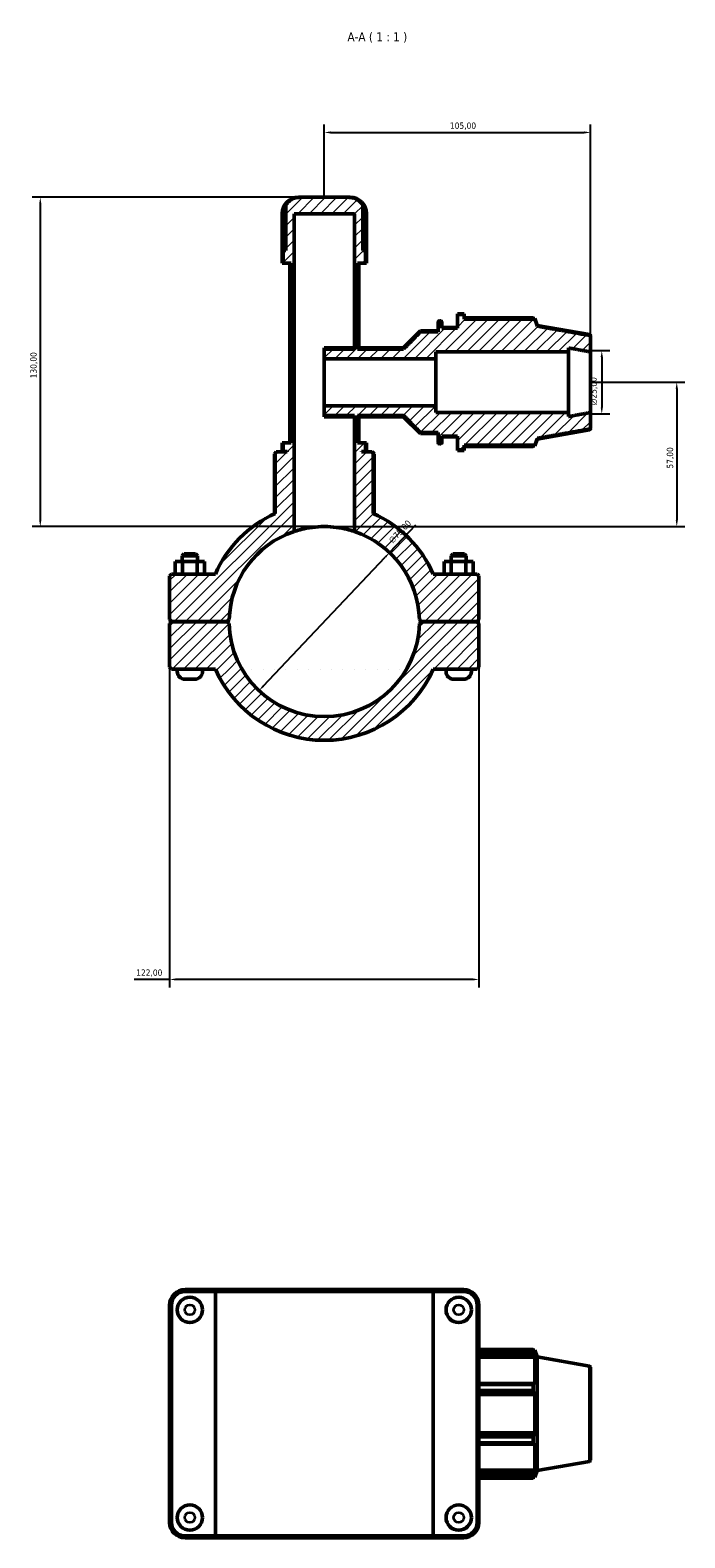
# Model space of a CAD drawing. Header units: millimetres. Extents: x 0 to 904, y -16 to 1297.
# Tile 5 of 5: x 289 to 547, y 702 to 1297. Entities that reach past the tile are written whole.
import ezdxf

# ---------------------------------------------------------------- set-up
doc = ezdxf.new("R2010")
doc.units = ezdxf.units.MM
for name, color, linetype, lineweight in [('Dimension (ISO)', 7, 'Continuous', 25), ('Hatch (ISO)', 7, 'Continuous', 18), ('Symbol (ISO)', 7, 'Continuous', 25), ('Visible (ISO)', 7, 'Continuous', 50), ('Visible Narrow (ISO)', 7, 'Continuous', 35)]:
    doc.layers.add(name, color=color, linetype=linetype, lineweight=lineweight)
doc.styles.add('Label Text (ISO)', font='tahoma.ttf')
doc.styles.add('Note Text (ISO)', font='tahoma.ttf')
doc.dimstyles.new('Default (ISO)', dxfattribs={"dimtxt": 2.5, "dimasz": 2.5, "dimexe": 3.175, "dimexo": 0, "dimgap": 0.762, "dimtad": 1, "dimrnd": 1e-08, "dimzin": 0, "dimtxsty": 'Note Text (ISO)', "dimcen": 0.09, "dimdle": 10, "dimclrd": 256, "dimclre": 256, "dimclrt": 256, "dimazin": 0, "dimtfac": 1.40208, "dimtmove": 0, "dimatfit": 3, "dimfxl": 1, "dimtolj": 1, "dimtzin": 0, "dimlwd": -1, "dimlwe": -1, "dimarcsym": 0})

# ---------------------------------------------------------------- blocks, each defined once
blk = doc.blocks.new('*D7')
at = {"layer": 'Defpoints', "color": 0, "transparency": 16777216}
for p in [(395.07, 1231.23), (292.53, 1101.23), (404.56, 1101.23)]:
    blk.add_point(p, dxfattribs=at)
at = {"layer": 'Dimension (ISO)', "transparency": 16777216}
for p, q in [((395.07, 1231.23), (289.36, 1231.23)), ((292.53, 1228.73), (292.53, 1103.73)), ((404.56, 1101.23), (289.36, 1101.23))]:
    blk.add_line(p, q, dxfattribs=at)
for points in [[(292.11, 1228.73), (292.95, 1228.73), (292.53, 1231.23)], [(292.11, 1103.73), (292.95, 1103.73), (292.53, 1101.23)]]:
    blk.add_solid(points, dxfattribs=at)
at = {"layer": 'Dimension (ISO)', "color": 232, "true_color": 0xca0064, "transparency": 16777216, "insert": (288.6, 1159.78), "char_height": 2.5, "attachment_point": 1, "rotation": 90, "style": 'Note Text (ISO)'}
blk.add_mtext('\\A1;130,00', dxfattribs=at)
blk = doc.blocks.new('*D8')
at = {"layer": 'Defpoints', "color": 0, "transparency": 16777216}
for p in [(509.53, 1170.73), (509.53, 1145.73), (513.96, 1145.73)]:
    blk.add_point(p, dxfattribs=at)
at = {"layer": 'Dimension (ISO)', "transparency": 16777216}
for p, q in [((509.53, 1170.73), (517.13, 1170.73)), ((513.96, 1168.23), (513.96, 1148.23)), ((509.53, 1145.73), (517.13, 1145.73))]:
    blk.add_line(p, q, dxfattribs=at)
for points in [[(513.54, 1168.23), (514.38, 1168.23), (513.96, 1170.73)], [(513.54, 1148.23), (514.38, 1148.23), (513.96, 1145.73)]]:
    blk.add_solid(points, dxfattribs=at)
at = {"layer": 'Dimension (ISO)', "color": 232, "true_color": 0xca0064, "transparency": 16777216, "insert": (509.44, 1149.18), "char_height": 2.5, "attachment_point": 1, "rotation": 90, "style": 'Note Text (ISO)'}
blk.add_mtext('\\A1;\\fAIGDT|b0|i0;\\H2.5000;\\ln\\fTahoma|b0|i0;\\H2.5000;25,00', dxfattribs=at)
blk = doc.blocks.new('*D9')
at = {"layer": 'Defpoints', "color": 0, "transparency": 16777216}
for p in [(430.29, 1090.99), (378.78, 1036.47)]:
    blk.add_point(p, dxfattribs=at)
at = {"layer": 'Dimension (ISO)', "transparency": 16777216}
for p, q in [((430.29, 1090.99), (440.59, 1101.9)), ((380.49, 1038.29), (428.57, 1089.17))]:
    blk.add_line(p, q, dxfattribs=at)
for points in [[(428.27, 1089.46), (428.87, 1088.89), (430.29, 1090.99)], [(380.19, 1038.58), (380.8, 1038), (378.78, 1036.47)]]:
    blk.add_solid(points, dxfattribs=at)
at = {"layer": 'Dimension (ISO)', "color": 232, "true_color": 0xca0064, "transparency": 16777216, "insert": (429.64, 1096.09), "char_height": 2.5, "attachment_point": 1, "rotation": 46.62502, "style": 'Note Text (ISO)'}
blk.add_mtext('\\A1;∅75,00', dxfattribs=at)
blk = doc.blocks.new('*D10')
at = {"layer": 'Defpoints', "color": 0, "transparency": 16777216}
for p in [(509.53, 1158.23), (404.56, 1101.23), (543.53, 1101.23)]:
    blk.add_point(p, dxfattribs=at)
at = {"layer": 'Dimension (ISO)', "transparency": 16777216}
for p, q in [((509.53, 1158.23), (546.71, 1158.23)), ((543.53, 1155.73), (543.53, 1103.73)), ((404.56, 1101.23), (546.71, 1101.23))]:
    blk.add_line(p, q, dxfattribs=at)
for points in [[(543.11, 1155.73), (543.95, 1155.73), (543.53, 1158.23)], [(543.11, 1103.73), (543.95, 1103.73), (543.53, 1101.23)]]:
    blk.add_solid(points, dxfattribs=at)
at = {"layer": 'Dimension (ISO)', "color": 232, "true_color": 0xca0064, "transparency": 16777216, "insert": (539.6, 1124.13), "char_height": 2.5, "attachment_point": 1, "rotation": 90, "style": 'Note Text (ISO)'}
blk.add_mtext('\\A1;57,00', dxfattribs=at)
blk = doc.blocks.new('*D11')
at = {"layer": 'Defpoints', "color": 0, "transparency": 16777216}
for p in [(509.53, 1256.84), (404.53, 1231.23), (509.53, 1170.73)]:
    blk.add_point(p, dxfattribs=at)
at = {"layer": 'Dimension (ISO)', "transparency": 16777216}
for p, q in [((404.53, 1231.23), (404.53, 1260.02)), ((407.03, 1256.84), (507.03, 1256.84)), ((509.53, 1170.73), (509.53, 1260.02))]:
    blk.add_line(p, q, dxfattribs=at)
for points in [[(407.03, 1257.26), (407.03, 1256.42), (404.53, 1256.84)], [(507.03, 1257.26), (507.03, 1256.42), (509.53, 1256.84)]]:
    blk.add_solid(points, dxfattribs=at)
at = {"layer": 'Dimension (ISO)', "color": 232, "true_color": 0xca0064, "transparency": 16777216, "insert": (454.08, 1260.77), "char_height": 2.5, "attachment_point": 1, "style": 'Note Text (ISO)'}
blk.add_mtext('\\A1;105,00', dxfattribs=at)
blk = doc.blocks.new('*D12')
at = {"layer": 'Defpoints', "color": 0, "transparency": 16777216}
for p in [(343.53, 1064.53), (465.53, 1064.53), (343.53, 922.46)]:
    blk.add_point(p, dxfattribs=at)
at = {"layer": 'Dimension (ISO)', "transparency": 16777216}
for p, q in [((343.53, 1064.53), (343.53, 919.28)), ((465.53, 1064.53), (465.53, 919.28)), ((343.53, 922.46), (329.6, 922.46)), ((463.03, 922.46), (346.03, 922.46))]:
    blk.add_line(p, q, dxfattribs=at)
for points in [[(346.03, 922.87), (346.03, 922.04), (343.53, 922.46)], [(463.03, 922.87), (463.03, 922.04), (465.53, 922.46)]]:
    blk.add_solid(points, dxfattribs=at)
at = {"layer": 'Dimension (ISO)', "color": 232, "true_color": 0xca0064, "transparency": 16777216, "insert": (330.36, 926.39), "char_height": 2.5, "attachment_point": 1, "style": 'Note Text (ISO)'}
blk.add_mtext('\\A1;122,00', dxfattribs=at)

msp = doc.modelspace()

# ---------------------------------------------------------------- hatches: boundary and pattern name
at = {"layer": 'Hatch (ISO)'}
h = msp.add_hatch(dxfattribs=at)
h.set_pattern_fill('ANSI31', color=256, scale=25.4, style=0)
h.set_pattern_definition([(45, (0, 0), (-2.245064, 2.245064), [])])
edge = h.paths.add_edge_path()
edge.add_ellipse((404.531, 1063.731), major_axis=(37.491, -0.8), ratio=1, start_angle=182.444658, end_angle=360)
edge.add_line((442.023, 1062.931), (442.781, 1063.681))
edge.add_line((442.781, 1063.681), (464.781, 1063.681))
edge.add_line((464.781, 1063.681), (465.531, 1062.931))
edge.add_line((465.531, 1062.931), (465.531, 1045.731))
edge.add_line((465.531, 1045.731), (464.781, 1044.981))
edge.add_line((464.781, 1044.981), (447.493, 1044.981))
edge.add_ellipse((404.531, 1063.731), major_axis=(-42.962, -18.75), ratio=1, start_angle=0, end_angle=132.843643, ccw=False)
edge.add_line((361.57, 1044.981), (344.281, 1044.981))
edge.add_line((344.281, 1044.981), (343.531, 1045.731))
edge.add_line((343.531, 1045.731), (343.531, 1062.931))
edge.add_line((343.531, 1062.931), (344.281, 1063.681))
edge.add_line((344.281, 1063.681), (366.281, 1063.681))
edge.add_line((366.281, 1063.681), (367.04, 1062.931))
edge = h.paths.add_edge_path()
edge.add_spline(control_points=[(423.867, 1129.981), (423.477, 1130.363), (423.102, 1130.731)], knot_values=[0, 0, 0, 0.1070804, 0.1070804, 0.1070804], weights=[1, 1.0001958, 1], degree=2, periodic=0)
edge.add_line((423.102, 1130.731), (419.214, 1130.731))
edge.add_line((419.214, 1130.731), (419.214, 1130.831))
edge.add_line((419.214, 1130.831), (420.772, 1130.831))
edge.add_line((420.772, 1130.831), (420.772, 1134.331))
edge.add_line((420.772, 1134.331), (417.646, 1134.331))
edge.add_line((417.646, 1134.331), (417.646, 1145.116))
edge.add_line((417.646, 1145.116), (435.812, 1145.116))
edge.add_spline(control_points=[(435.812, 1145.116), (438.441, 1142.384), (442.431, 1138.325)], knot_values=[0, 0, 0, 0.9483428, 0.9483428, 0.9483428], weights=[1, 1.0207162, 1], degree=2, periodic=0)
edge.add_line((442.431, 1138.325), (449.431, 1138.325))
edge.add_line((449.431, 1138.325), (449.431, 1134.723))
edge.add_spline(control_points=[(449.431, 1134.723), (449.431, 1134.66), (449.446, 1134.586), (449.493, 1134.47), (449.535, 1134.408), (449.622, 1134.32), (449.684, 1134.278), (449.797, 1134.231), (449.87, 1134.217), (449.931, 1134.217)], knot_values=[-0.0745001, -0.0745001, -0.0745001, -0.0745001, -0.0556868, -0.0556868, -0.0369944, -0.0369944, -0.0184412, -0.0184412, 0, 0, 0, 0], degree=3, periodic=0)
edge.add_line((449.931, 1134.217), (450.431, 1134.217))
edge.add_spline(control_points=[(450.431, 1134.217), (450.493, 1134.217), (450.565, 1134.231), (450.679, 1134.278), (450.74, 1134.32), (450.828, 1134.408), (450.869, 1134.47), (450.917, 1134.586), (450.931, 1134.66), (450.931, 1134.723)], knot_values=[0, 0, 0, 0, 0.0184412, 0.0184412, 0.0369944, 0.0369944, 0.0556868, 0.0556868, 0.0745001, 0.0745001, 0.0745001, 0.0745001], degree=3, periodic=0)
edge.add_line((450.931, 1134.723), (450.931, 1136.953))
edge.add_line((450.931, 1136.953), (457.031, 1136.953))
edge.add_line((457.031, 1136.953), (457.031, 1131.488))
edge.add_line((457.031, 1131.488), (459.731, 1131.488))
edge.add_line((459.731, 1131.488), (459.731, 1133.397))
edge.add_line((459.731, 1133.397), (487.564, 1133.397))
edge.add_spline(control_points=[(487.564, 1133.397), (488.075, 1134.817), (488.531, 1136.087)], knot_values=[0.1920831, 0.1920831, 0.1920831, 0.488849, 0.488849, 0.488849], weights=[1.0020772, 1.0026432, 1], degree=2, periodic=0)
edge.add_spline(control_points=[(488.531, 1136.087), (499.76, 1138.095), (509.118, 1139.778)], knot_values=[0, 0, 0, 2.091505, 2.091505, 2.091505], weights=[1, 1.0040219, 1], degree=2, periodic=0)
edge.add_spline(control_points=[(509.118, 1139.778), (509.154, 1139.785), (509.19, 1139.796), (509.278, 1139.833), (509.34, 1139.874), (509.427, 1139.963), (509.469, 1140.026), (509.517, 1140.143), (509.531, 1140.217), (509.531, 1140.281)], knot_values=[0.0082574, 0.0082574, 0.0082574, 0.0082574, 0.0183928, 0.0183928, 0.0369736, 0.0369736, 0.0557906, 0.0557906, 0.0748164, 0.0748164, 0.0748164, 0.0748164], degree=3, periodic=0)
edge.add_line((509.531, 1140.281), (509.531, 1146.296))
edge.add_spline(control_points=[(509.531, 1146.296), (505.432, 1145.539), (500.781, 1144.688)], knot_values=[0, 0, 0, 0.8896412, 0.8896412, 0.8896412], weights=[1, 1.0018387, 1], degree=2, periodic=0)
edge.add_line((500.781, 1144.688), (500.781, 1146.296))
edge.add_line((500.781, 1146.296), (448.531, 1146.296))
edge.add_line((448.531, 1146.296), (448.531, 1148.947))
edge.add_line((448.531, 1148.947), (404.531, 1148.947))
edge.add_line((404.531, 1148.947), (404.531, 1145.116))
edge.add_line((404.531, 1145.116), (416.466, 1145.116))
edge.add_line((416.466, 1145.116), (416.466, 1099.281))
edge.add_ellipse((404.531, 1063.731), major_axis=(11.935, 35.55), ratio=1, start_angle=289.780694, end_angle=360, ccw=False)
edge.add_line((442.023, 1064.531), (442.781, 1063.781))
edge.add_line((442.781, 1063.781), (464.781, 1063.781))
edge.add_line((464.781, 1063.781), (465.531, 1064.531))
edge.add_line((465.531, 1064.531), (465.531, 1081.731))
edge.add_line((465.531, 1081.731), (464.781, 1082.481))
edge.add_line((464.781, 1082.481), (447.493, 1082.481))
edge.add_ellipse((404.531, 1063.731), major_axis=(42.962, 18.75), ratio=1, start_angle=0, end_angle=42.060475)
edge.add_line((423.867, 1106.432), (423.867, 1129.981))
edge = h.paths.add_edge_path()
edge.add_spline(control_points=[(385.96, 1130.731), (385.585, 1130.363), (385.196, 1129.981)], knot_values=[0, 0, 0, 0.1070804, 0.1070804, 0.1070804], weights=[1, 1.0001958, 1], degree=2, periodic=0)
edge.add_line((385.196, 1129.981), (385.196, 1106.432))
edge.add_ellipse((404.531, 1063.731), major_axis=(-19.335, 42.701), ratio=1, start_angle=0, end_angle=42.060475)
edge.add_line((361.57, 1082.481), (344.281, 1082.481))
edge.add_line((344.281, 1082.481), (343.531, 1081.731))
edge.add_line((343.531, 1081.731), (343.531, 1064.531))
edge.add_line((343.531, 1064.531), (344.281, 1063.781))
edge.add_line((344.281, 1063.781), (366.281, 1063.781))
edge.add_line((366.281, 1063.781), (367.04, 1064.531))
edge.add_ellipse((404.531, 1063.731), major_axis=(-37.491, 0.8), ratio=1, start_angle=289.780694, end_angle=360, ccw=False)
edge.add_line((392.596, 1099.281), (392.596, 1224.731))
edge.add_line((392.596, 1224.731), (416.466, 1224.731))
edge.add_line((416.466, 1224.731), (416.466, 1171.346))
edge.add_line((416.466, 1171.346), (404.531, 1171.346))
edge.add_line((404.531, 1171.346), (404.531, 1167.515))
edge.add_line((404.531, 1167.515), (448.531, 1167.515))
edge.add_line((448.531, 1167.515), (448.531, 1170.166))
edge.add_line((448.531, 1170.166), (500.781, 1170.166))
edge.add_line((500.781, 1170.166), (500.781, 1171.773))
edge.add_spline(control_points=[(500.781, 1171.773), (505.432, 1170.923), (509.531, 1170.166)], knot_values=[0, 0, 0, 0.8896412, 0.8896412, 0.8896412], weights=[1, 1.0018387, 1], degree=2, periodic=0)
edge.add_line((509.531, 1170.166), (509.531, 1176.181))
edge.add_spline(control_points=[(509.531, 1176.181), (509.531, 1176.244), (509.517, 1176.319), (509.469, 1176.436), (509.427, 1176.499), (509.34, 1176.587), (509.278, 1176.629), (509.19, 1176.666), (509.154, 1176.677), (509.118, 1176.683)], knot_values=[0.2245249, 0.2245249, 0.2245249, 0.2245249, 0.2435507, 0.2435507, 0.2623677, 0.2623677, 0.2809485, 0.2809485, 0.2910839, 0.2910839, 0.2910839, 0.2910839], degree=3, periodic=0)
edge.add_spline(control_points=[(509.118, 1176.683), (499.76, 1178.367), (488.531, 1180.374)], knot_values=[0, 0, 0, 2.091505, 2.091505, 2.091505], weights=[1, 1.0040219, 1], degree=2, periodic=0)
edge.add_spline(control_points=[(488.531, 1180.374), (488.075, 1181.644), (487.564, 1183.064)], knot_values=[0, 0, 0, 0.2967659, 0.2967659, 0.2967659], weights=[1, 1.0026432, 1.0020772], degree=2, periodic=0)
edge.add_line((487.564, 1183.064), (459.731, 1183.064))
edge.add_line((459.731, 1183.064), (459.731, 1184.974))
edge.add_line((459.731, 1184.974), (457.031, 1184.974))
edge.add_line((457.031, 1184.974), (457.031, 1179.509))
edge.add_line((457.031, 1179.509), (450.931, 1179.509))
edge.add_line((450.931, 1179.509), (450.931, 1181.739))
edge.add_spline(control_points=[(450.931, 1181.739), (450.931, 1181.802), (450.917, 1181.876), (450.869, 1181.991), (450.828, 1182.054), (450.74, 1182.142), (450.679, 1182.183), (450.565, 1182.231), (450.493, 1182.245), (450.431, 1182.245)], knot_values=[-0.0745001, -0.0745001, -0.0745001, -0.0745001, -0.0556868, -0.0556868, -0.0369944, -0.0369944, -0.0184412, -0.0184412, 0, 0, 0, 0], degree=3, periodic=0)
edge.add_line((450.431, 1182.245), (449.931, 1182.245))
edge.add_spline(control_points=[(449.931, 1182.245), (449.87, 1182.245), (449.797, 1182.231), (449.684, 1182.183), (449.622, 1182.142), (449.535, 1182.054), (449.493, 1181.991), (449.446, 1181.876), (449.431, 1181.802), (449.431, 1181.739)], knot_values=[0, 0, 0, 0, 0.0184412, 0.0184412, 0.0369944, 0.0369944, 0.0556868, 0.0556868, 0.0745001, 0.0745001, 0.0745001, 0.0745001], degree=3, periodic=0)
edge.add_line((449.431, 1181.739), (449.431, 1178.137))
edge.add_line((449.431, 1178.137), (442.431, 1178.137))
edge.add_spline(control_points=[(442.431, 1178.137), (438.441, 1174.078), (435.812, 1171.346)], knot_values=[0, 0, 0, 0.9483428, 0.9483428, 0.9483428], weights=[1, 1.0207162, 1], degree=2, periodic=0)
edge.add_line((435.812, 1171.346), (417.646, 1171.346))
edge.add_line((417.646, 1171.346), (417.646, 1205.231))
edge.add_line((417.646, 1205.231), (420.772, 1205.231))
edge.add_line((420.772, 1205.231), (420.772, 1210.231))
edge.add_line((420.772, 1210.231), (419.707, 1210.231))
edge.add_line((419.707, 1210.231), (419.707, 1228.252))
edge.add_spline(control_points=[(419.707, 1228.252), (419.694, 1228.271), (419.682, 1228.29), (419.423, 1228.671), (419.138, 1229.007), (418.558, 1229.577), (418.209, 1229.863), (417.457, 1230.354), (417.055, 1230.56), (416.273, 1230.877), (415.819, 1231.014), (414.893, 1231.191), (414.42, 1231.231), (413.988, 1231.231)], knot_values=[2.4065037, 2.4065037, 2.4065037, 2.4065037, 2.41275, 2.41275, 2.5332232, 2.5332232, 2.656747, 2.656747, 2.7802708, 2.7802708, 2.9099877, 2.9099877, 3.0397047, 3.0397047, 3.0397047, 3.0397047], degree=3, periodic=0)
edge.add_line((413.988, 1231.231), (395.075, 1231.231))
edge.add_spline(control_points=[(395.075, 1231.231), (394.642, 1231.231), (394.17, 1231.191), (393.243, 1231.014), (392.789, 1230.877), (392.007, 1230.56), (391.605, 1230.354), (390.853, 1229.863), (390.504, 1229.577), (389.924, 1229.007), (389.639, 1228.671), (389.381, 1228.29), (389.368, 1228.271), (389.356, 1228.252)], knot_values=[5.1780484, 5.1780484, 5.1780484, 5.1780484, 5.3077654, 5.3077654, 5.4374823, 5.4374823, 5.5610061, 5.5610061, 5.6845299, 5.6845299, 5.8050031, 5.8050031, 5.8112494, 5.8112494, 5.8112494, 5.8112494], degree=3, periodic=0)
edge.add_line((389.356, 1228.252), (389.356, 1210.231))
edge.add_line((389.356, 1210.231), (388.291, 1210.231))
edge.add_line((388.291, 1210.231), (388.291, 1205.231))
edge.add_line((388.291, 1205.231), (391.416, 1205.231))
edge.add_line((391.416, 1205.231), (391.416, 1134.331))
edge.add_line((391.416, 1134.331), (388.291, 1134.331))
edge.add_line((388.291, 1134.331), (388.291, 1130.831))
edge.add_line((388.291, 1130.831), (389.848, 1130.831))
edge.add_line((389.848, 1130.831), (389.848, 1130.731))
edge.add_line((389.848, 1130.731), (385.96, 1130.731))

# ---------------------------------------------------------------- linework, layer by layer
at = {"layer": 'Visible (ISO)'}
for p, q in [((389.356, 1228.252), (389.356, 1210.231)), ((395.075, 1231.231), (394.371, 1231.231)), ((413.988, 1231.231), (395.075, 1231.231)), ((414.691, 1231.231), (413.988, 1231.231)), ((419.707, 1210.231), (419.707, 1228.252)), ((387.871, 1205.231), (387.871, 1224.731)), ((387.916, 1210.231), (387.916, 1224.731)), ((392.596, 1099.281), (392.596, 1224.731)), ((392.596, 1224.731), (416.466, 1224.731)), ((416.466, 1224.731), (416.466, 1171.346)), ((421.146, 1224.731), (421.146, 1210.231)), ((421.191, 1205.231), (421.191, 1224.731)), ((387.916, 1210.231), (388.291, 1210.231)), ((389.356, 1210.231), (388.291, 1210.231)), ((388.291, 1210.231), (388.291, 1205.231)), ((420.772, 1210.231), (419.707, 1210.231)), ((420.772, 1205.231), (420.772, 1210.231)), ((420.772, 1210.231), (421.146, 1210.231)), ((388.291, 1205.231), (387.871, 1205.231)), ((388.291, 1205.231), (391.416, 1205.231)), ((390.9, 1134.331), (390.9, 1205.231)), ((391.416, 1205.231), (391.416, 1134.331)), ((417.646, 1171.346), (417.646, 1205.231)), ((417.646, 1205.231), (420.772, 1205.231)), ((418.162, 1171.862), (418.162, 1205.231)), ((421.191, 1205.231), (420.772, 1205.231)), ((457.031, 1184.974), (457.031, 1185.231)), ((457.031, 1185.231), (459.731, 1185.231)), ((459.731, 1184.974), (457.031, 1184.974)), ((457.031, 1184.974), (457.031, 1179.509)), ((459.731, 1184.974), (459.731, 1185.231)), ((459.731, 1183.064), (459.731, 1184.974)), ((449.431, 1181.739), (449.431, 1182.031)), ((449.431, 1181.739), (449.431, 1178.137)), ((449.931, 1182.531), (450.431, 1182.531)), ((450.431, 1182.245), (449.931, 1182.245)), ((450.931, 1182.031), (450.931, 1181.739)), ((450.931, 1179.509), (450.931, 1181.739)), ((450.931, 1179.831), (457.031, 1179.831)), ((457.031, 1179.509), (450.931, 1179.509)), ((486.876, 1183.636), (459.731, 1183.636)), ((459.731, 1183.341), (487.564, 1183.341)), ((487.564, 1183.064), (459.731, 1183.064)), ((488.531, 1180.684), (487.564, 1183.341)), ((487.564, 1183.064), (487.564, 1183.341)), ((488.531, 1180.374), (488.531, 1180.684)), ((509.118, 1177.054), (488.531, 1180.684)), ((435.812, 1171.862), (442.431, 1178.481)), ((442.431, 1178.137), (442.431, 1178.481)), ((442.431, 1178.481), (449.431, 1178.481)), ((449.431, 1178.137), (442.431, 1178.137)), ((509.531, 1176.561), (509.531, 1176.181)), ((509.531, 1170.166), (509.531, 1176.181)), ((404.531, 1171.346), (404.531, 1171.862)), ((404.531, 1171.862), (416.466, 1171.862)), ((416.466, 1171.346), (404.531, 1171.346)), ((404.531, 1171.346), (404.531, 1167.515)), ((404.531, 1167.515), (448.531, 1167.515)), ((404.531, 1148.947), (404.531, 1167.515)), ((417.646, 1171.346), (418.162, 1171.862)), ((435.812, 1171.346), (417.646, 1171.346)), ((418.162, 1171.862), (435.812, 1171.862)), ((435.812, 1171.346), (435.812, 1171.862)), ((448.531, 1167.515), (448.531, 1170.166)), ((448.531, 1170.166), (500.781, 1170.166)), ((448.531, 1148.947), (448.531, 1167.515)), ((500.781, 1170.166), (500.781, 1171.773)), ((500.781, 1146.296), (500.781, 1170.166)), ((509.531, 1146.296), (509.531, 1170.166)), ((448.531, 1148.947), (404.531, 1148.947)), ((404.531, 1148.947), (404.531, 1145.116)), ((448.531, 1146.296), (448.531, 1148.947)), ((404.531, 1145.116), (416.466, 1145.116)), ((404.531, 1144.6), (404.531, 1145.116)), ((404.531, 1144.6), (416.466, 1144.6)), ((416.466, 1145.116), (416.466, 1099.281)), ((417.646, 1134.331), (417.646, 1145.116)), ((417.646, 1145.116), (435.812, 1145.116)), ((418.162, 1144.6), (417.646, 1145.116)), ((418.162, 1144.6), (435.812, 1144.6)), ((418.162, 1134.331), (418.162, 1144.6)), ((435.812, 1144.6), (435.812, 1145.116)), ((435.812, 1144.6), (442.431, 1137.981)), ((500.781, 1146.296), (448.531, 1146.296)), ((500.781, 1144.688), (500.781, 1146.296)), ((509.531, 1140.281), (509.531, 1146.296)), ((442.431, 1138.325), (449.431, 1138.325)), ((442.431, 1137.981), (442.431, 1138.325)), ((442.431, 1137.981), (449.431, 1137.981)), ((449.431, 1138.325), (449.431, 1134.723)), ((450.931, 1134.723), (450.931, 1136.953)), ((450.931, 1136.953), (457.031, 1136.953)), ((457.031, 1136.953), (457.031, 1131.488)), ((509.118, 1139.408), (488.531, 1135.778)), ((509.531, 1140.281), (509.531, 1139.9)), ((388.291, 1134.331), (387.871, 1134.331)), ((387.871, 1130.831), (387.871, 1134.331)), ((391.416, 1134.331), (388.291, 1134.331)), ((388.291, 1134.331), (388.291, 1130.831)), ((420.772, 1134.331), (417.646, 1134.331)), ((420.772, 1130.831), (420.772, 1134.331)), ((421.191, 1134.331), (420.772, 1134.331)), ((421.191, 1130.831), (421.191, 1134.331)), ((449.431, 1134.431), (449.431, 1134.723)), ((449.931, 1134.217), (450.431, 1134.217)), ((449.931, 1133.931), (450.431, 1133.931)), ((450.931, 1136.631), (457.031, 1136.631)), ((450.931, 1134.723), (450.931, 1134.431)), ((457.031, 1131.488), (459.731, 1131.488)), ((457.031, 1131.231), (457.031, 1131.488)), ((457.031, 1131.231), (459.731, 1131.231)), ((459.731, 1131.488), (459.731, 1133.397)), ((459.731, 1133.397), (487.564, 1133.397)), ((459.731, 1133.121), (487.564, 1133.121)), ((459.731, 1132.826), (486.876, 1132.826)), ((459.731, 1131.231), (459.731, 1131.488)), ((488.531, 1135.778), (487.564, 1133.121)), ((487.564, 1133.121), (487.564, 1133.397)), ((488.531, 1135.778), (488.531, 1136.087)), ((385.592, 1130.731), (384.842, 1129.981)), ((385.196, 1129.981), (384.842, 1129.981)), ((384.842, 1106.27), (384.842, 1129.981)), ((385.196, 1129.981), (385.196, 1106.432)), ((385.592, 1130.731), (385.96, 1130.731)), ((389.848, 1130.731), (385.96, 1130.731)), ((388.291, 1130.831), (387.871, 1130.831)), ((388.291, 1130.831), (389.848, 1130.831)), ((389.386, 1130.731), (389.386, 1130.831)), ((389.848, 1130.831), (389.848, 1130.731)), ((419.214, 1130.731), (419.214, 1130.831)), ((419.214, 1130.831), (420.772, 1130.831)), ((423.102, 1130.731), (419.214, 1130.731)), ((419.677, 1130.731), (419.677, 1130.831)), ((421.191, 1130.831), (420.772, 1130.831)), ((423.102, 1130.731), (423.47, 1130.731)), ((423.47, 1130.731), (424.22, 1129.981)), ((423.867, 1106.432), (423.867, 1129.981)), ((424.22, 1129.981), (423.867, 1129.981)), ((424.22, 1106.27), (424.22, 1129.981)), ((349.281, 1090.481), (348.531, 1089.731)), ((354.531, 1089.731), (348.531, 1089.731)), ((348.531, 1087.481), (348.531, 1089.731)), ((349.281, 1090.481), (353.781, 1090.481)), ((353.781, 1090.481), (354.531, 1089.731)), ((354.531, 1087.481), (354.531, 1089.731)), ((455.281, 1090.481), (454.531, 1089.731)), ((454.531, 1089.731), (460.531, 1089.731)), ((454.531, 1089.731), (454.531, 1087.481)), ((459.781, 1090.481), (455.281, 1090.481)), ((459.781, 1090.481), (460.531, 1089.731)), ((460.531, 1089.731), (460.531, 1087.481)), ((345.758, 1087.481), (348.671, 1087.481)), ((345.758, 1082.481), (345.758, 1087.481)), ((348.671, 1087.481), (354.445, 1087.481)), ((348.671, 1082.481), (348.671, 1087.481)), ((354.445, 1087.481), (357.305, 1087.481)), ((354.445, 1082.481), (354.445, 1087.481)), ((357.305, 1082.481), (357.305, 1087.481)), ((454.618, 1087.481), (451.758, 1087.481)), ((451.758, 1082.481), (451.758, 1087.481)), ((454.618, 1082.481), (454.618, 1087.481)), ((460.391, 1087.481), (454.618, 1087.481)), ((460.391, 1082.481), (460.391, 1087.481)), ((463.305, 1087.481), (460.391, 1087.481)), ((463.305, 1082.481), (463.305, 1087.481)), ((344.281, 1082.481), (343.531, 1081.731)), ((343.531, 1081.731), (343.531, 1064.531)), ((361.57, 1082.481), (344.281, 1082.481)), ((464.781, 1082.481), (447.493, 1082.481)), ((465.531, 1081.731), (464.781, 1082.481)), ((465.531, 1064.531), (465.531, 1081.731)), ((343.531, 1064.531), (344.281, 1063.781)), ((344.281, 1063.681), (343.531, 1062.931)), ((343.531, 1062.931), (343.531, 1045.731)), ((344.281, 1063.781), (366.281, 1063.781)), ((366.281, 1063.681), (344.281, 1063.681)), ((346.531, 1063.681), (346.531, 1063.781)), ((356.531, 1063.681), (356.531, 1063.781)), ((366.281, 1063.781), (367.04, 1064.531)), ((367.04, 1062.931), (366.281, 1063.681)), ((442.023, 1064.531), (442.781, 1063.781)), ((442.781, 1063.681), (442.023, 1062.931)), ((442.781, 1063.781), (464.781, 1063.781)), ((464.781, 1063.681), (442.781, 1063.681)), ((452.531, 1063.781), (452.531, 1063.681)), ((462.531, 1063.781), (462.531, 1063.681)), ((464.781, 1063.781), (465.531, 1064.531)), ((465.531, 1062.931), (464.781, 1063.681)), ((465.531, 1045.731), (465.531, 1062.931)), ((343.531, 1045.731), (344.281, 1044.981)), ((344.281, 1044.981), (361.57, 1044.981)), ((346.531, 1043.981), (346.531, 1044.981)), ((356.531, 1043.981), (356.531, 1044.981)), ((447.493, 1044.981), (464.781, 1044.981)), ((452.531, 1044.981), (452.531, 1043.981)), ((462.531, 1044.981), (462.531, 1043.981)), ((464.781, 1044.981), (465.531, 1045.731)), ((353.531, 1040.981), (349.531, 1040.981)), ((455.531, 1040.981), (459.531, 1040.981)), ((362.063, 800.001), (349.631, 800.001)), ((349.631, 799.251), (361.57, 799.251)), ((447.493, 799.251), (361.57, 799.251)), ((361.57, 702.751), (361.57, 799.251)), ((362.063, 800.001), (446.999, 800.001)), ((459.431, 800.001), (446.999, 800.001)), ((447.493, 799.251), (459.431, 799.251)), ((447.493, 702.751), (447.493, 799.251)), ((343.531, 793.901), (343.531, 708.101)), ((344.281, 708.101), (344.281, 793.901)), ((464.781, 793.901), (464.781, 708.101)), ((465.531, 708.101), (465.531, 793.901)), ((465.531, 776.406), (486.876, 776.406)), ((486.876, 775.43), (465.531, 775.43)), ((465.531, 773.992), (487.269, 773.992)), ((486.876, 775.43), (486.876, 776.406)), ((487.047, 776.111), (487.564, 776.111)), ((487.564, 774.949), (487.269, 775.721)), ((487.269, 773.992), (487.564, 773.274)), ((487.564, 774.949), (487.564, 776.111)), ((488.531, 773.454), (487.564, 776.111)), ((465.531, 773.274), (487.564, 773.274)), ((487.564, 762.595), (487.564, 773.274)), ((488.531, 728.548), (488.531, 773.454)), ((509.118, 769.824), (488.531, 773.454)), ((509.531, 769.331), (509.531, 732.67)), ((487.269, 762.969), (465.531, 762.969)), ((465.531, 762.5), (486.876, 762.5)), ((486.876, 760.143), (486.876, 762.5)), ((487.564, 762.595), (487.269, 762.969)), ((486.876, 760.143), (465.531, 760.143)), ((465.531, 758.795), (487.269, 758.795)), ((465.531, 758.552), (487.564, 758.552)), ((487.269, 758.795), (487.564, 758.552)), ((487.564, 743.45), (487.564, 758.552)), ((465.531, 743.45), (487.564, 743.45)), ((487.269, 743.206), (465.531, 743.206)), ((465.531, 741.858), (486.876, 741.858)), ((486.876, 739.501), (465.531, 739.501)), ((465.531, 739.032), (487.269, 739.032)), ((486.876, 739.501), (486.876, 741.858)), ((487.564, 743.45), (487.269, 743.206)), ((487.269, 739.032), (487.564, 739.406)), ((487.564, 728.728), (487.564, 739.406)), ((509.118, 732.178), (488.531, 728.548)), ((465.531, 728.728), (487.564, 728.728)), ((487.269, 728.009), (465.531, 728.009)), ((465.531, 726.572), (486.876, 726.572)), ((486.876, 725.596), (486.876, 726.572)), ((487.564, 728.728), (487.269, 728.009)), ((487.269, 726.28), (487.564, 727.053)), ((488.531, 728.548), (487.564, 725.891)), ((487.564, 725.891), (487.564, 727.053)), ((486.876, 725.596), (465.531, 725.596)), ((487.047, 725.891), (487.564, 725.891)), ((361.57, 702.751), (349.631, 702.751)), ((361.57, 702.751), (447.493, 702.751)), ((459.431, 702.751), (447.493, 702.751)), ((349.631, 702.001), (362.063, 702.001)), ((446.999, 702.001), (362.063, 702.001)), ((446.999, 702.001), (459.431, 702.001))]:
    msp.add_line(p, q, dxfattribs=at)
for centre in [(351.531, 792.001), (457.531, 792.001), (351.531, 710.001), (457.531, 710.001)]:
    msp.add_circle(centre, 5, dxfattribs=at)
for centre, radius, start, end in [((394.371, 1224.731), 6.5, 90, 180), ((414.691, 1224.731), 6.5, 0, 90), ((449.931, 1182.031), 0.5, 90, 180), ((450.431, 1182.031), 0.5, 0, 90), ((509.031, 1176.561), 0.5, 0, 80), ((509.031, 1139.9), 0.5, 280, 0), ((449.931, 1134.431), 0.5, 180, 270), ((450.431, 1134.431), 0.5, 270, 0), ((404.531, 1063.731), 46.875, 114.361347, 156.421822), ((404.531, 1063.731), 46.875, 23.578178, 65.638653), ((404.531, 1063.731), 37.5, 108.558365, 178.777671), ((404.531, 1063.731), 37.5, 1.222329, 71.441635), ((404.531, 1063.731), 37.5, 181.222329, 358.777671), ((349.531, 1043.981), 3, 180, 270), ((353.531, 1043.981), 3, 270, 0), ((404.531, 1063.731), 46.875, 203.578178, 336.421822), ((455.531, 1043.981), 3, 180, 270), ((459.531, 1043.981), 3, 270, 0), ((349.631, 793.901), 6.1, 90, 180), ((349.631, 793.901), 5.35, 90, 180), ((459.431, 793.901), 6.1, 0, 90), ((459.431, 793.901), 5.35, 0, 90), ((509.031, 769.331), 0.5, 0, 80), ((509.031, 732.67), 0.5, 280, 0), ((349.631, 708.101), 6.1, 180, 270), ((349.631, 708.101), 5.35, 180, 270), ((459.431, 708.101), 6.1, 270, 0), ((459.431, 708.101), 5.35, 270, 0)]:
    msp.add_arc(centre, radius, start, end, dxfattribs=at)
for points, knots in [([(387.916, 1224.731), (387.916, 1225.053), (387.951, 1225.432), (388.072, 1226.091), (388.19, 1226.481), (388.487, 1227.19), (388.743, 1227.595), (389.092, 1228.004), (389.223, 1228.137), (389.356, 1228.252)], [0.87476394, 0.87476394, 0.87476394, 0.87476394, 0.97129344, 0.97129344, 1.08529263, 1.08529263, 1.24872038, 1.24872038, 1.32775123, 1.32775123, 1.32775123, 1.32775123]), ([(395.075, 1231.231), (394.642, 1231.231), (394.17, 1231.191), (393.243, 1231.014), (392.789, 1230.877), (392.007, 1230.56), (391.605, 1230.354), (390.853, 1229.863), (390.504, 1229.577), (389.924, 1229.007), (389.639, 1228.671), (389.381, 1228.29), (389.368, 1228.271), (389.356, 1228.252)], [5.17804845, 5.17804845, 5.17804845, 5.17804845, 5.30776536, 5.30776536, 5.43748227, 5.43748227, 5.56100609, 5.56100609, 5.68452992, 5.68452992, 5.80500307, 5.80500307, 5.8112494, 5.8112494, 5.8112494, 5.8112494]), ([(419.707, 1228.252), (419.694, 1228.271), (419.682, 1228.29), (419.423, 1228.671), (419.138, 1229.007), (418.558, 1229.577), (418.209, 1229.863), (417.457, 1230.354), (417.055, 1230.56), (416.273, 1230.877), (415.819, 1231.014), (414.893, 1231.191), (414.42, 1231.231), (413.988, 1231.231)], [2.4065037, 2.4065037, 2.4065037, 2.4065037, 2.41275003, 2.41275003, 2.53322318, 2.53322318, 2.656747, 2.656747, 2.78027083, 2.78027083, 2.90998774, 2.90998774, 3.03970465, 3.03970465, 3.03970465, 3.03970465]), ([(419.707, 1228.252), (419.839, 1228.137), (419.97, 1228.004), (420.319, 1227.595), (420.576, 1227.19), (420.872, 1226.481), (420.991, 1226.091), (421.111, 1225.432), (421.146, 1225.053), (421.146, 1224.731)], [2.17130452, 2.17130452, 2.17130452, 2.17130452, 2.25033538, 2.25033538, 2.41376313, 2.41376313, 2.52776232, 2.52776232, 2.62429182, 2.62429182, 2.62429182, 2.62429182]), ([(449.931, 1182.245), (449.87, 1182.245), (449.797, 1182.231), (449.684, 1182.183), (449.622, 1182.142), (449.535, 1182.054), (449.493, 1181.991), (449.446, 1181.876), (449.431, 1181.802), (449.431, 1181.739)], [0, 0, 0, 0, 0.018441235, 0.018441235, 0.036994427, 0.036994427, 0.055686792, 0.055686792, 0.074500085, 0.074500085, 0.074500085, 0.074500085]), ([(450.931, 1181.739), (450.931, 1181.802), (450.917, 1181.876), (450.869, 1181.991), (450.828, 1182.054), (450.74, 1182.142), (450.679, 1182.183), (450.565, 1182.231), (450.493, 1182.245), (450.431, 1182.245)], [-0.074500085, -0.074500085, -0.074500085, -0.074500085, -0.055686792, -0.055686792, -0.036994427, -0.036994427, -0.018441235, -0.018441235, 0, 0, 0, 0]), ([(509.531, 1176.181), (509.531, 1176.244), (509.517, 1176.319), (509.469, 1176.436), (509.427, 1176.499), (509.34, 1176.587), (509.278, 1176.629), (509.19, 1176.666), (509.154, 1176.677), (509.118, 1176.683)], [0.22452488, 0.22452488, 0.22452488, 0.22452488, 0.243550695, 0.243550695, 0.262367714, 0.262367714, 0.280948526, 0.280948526, 0.291083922, 0.291083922, 0.291083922, 0.291083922]), ([(509.118, 1139.778), (509.154, 1139.785), (509.19, 1139.796), (509.278, 1139.833), (509.34, 1139.874), (509.427, 1139.963), (509.469, 1140.026), (509.517, 1140.143), (509.531, 1140.217), (509.531, 1140.281)], [0.008257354, 0.008257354, 0.008257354, 0.008257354, 0.01839275, 0.01839275, 0.036973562, 0.036973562, 0.055790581, 0.055790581, 0.074816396, 0.074816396, 0.074816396, 0.074816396]), ([(449.431, 1134.723), (449.431, 1134.66), (449.446, 1134.586), (449.493, 1134.47), (449.535, 1134.408), (449.622, 1134.32), (449.684, 1134.278), (449.797, 1134.231), (449.87, 1134.217), (449.931, 1134.217)], [-0.074500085, -0.074500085, -0.074500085, -0.074500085, -0.055686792, -0.055686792, -0.036994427, -0.036994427, -0.018441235, -0.018441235, 0, 0, 0, 0]), ([(450.431, 1134.217), (450.493, 1134.217), (450.565, 1134.231), (450.679, 1134.278), (450.74, 1134.32), (450.828, 1134.408), (450.869, 1134.47), (450.917, 1134.586), (450.931, 1134.66), (450.931, 1134.723)], [0, 0, 0, 0, 0.018441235, 0.018441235, 0.036994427, 0.036994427, 0.055686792, 0.055686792, 0.074500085, 0.074500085, 0.074500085, 0.074500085]), ([(416.465, 1099.282), (416.351, 1099.32), (416.221, 1099.363), (415.433, 1099.617), (414.473, 1099.907), (412.267, 1100.442), (410.87, 1100.724), (407.793, 1101.121), (406.114, 1101.231), (402.949, 1101.231), (401.269, 1101.121), (398.193, 1100.724), (396.795, 1100.442), (394.589, 1099.907), (393.629, 1099.617), (392.842, 1099.363), (392.711, 1099.32), (392.598, 1099.282)], [0.3651818, 0.3651818, 0.3651818, 0.3651818, 0.4749227, 0.4749227, 0.9498455, 0.9498455, 1.4245479, 1.4245479, 1.8992504, 1.8992504, 2.3739528, 2.3739528, 2.8486553, 2.8486553, 3.323578, 3.323578, 3.4333189, 3.4333189, 3.4333189, 3.4333189])]:
    msp.add_open_spline(points, degree=3, knots=knots, dxfattribs=at)
for points, weights in [([(487.047, 1183.341), (486.963, 1183.487), (486.876, 1183.636)], [1.00157248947, 1.00086008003, 1]), ([(488.531, 1180.374), (488.075, 1181.644), (487.564, 1183.064)], [1, 1.00264323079, 1.00207720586]), ([(509.118, 1176.683), (499.76, 1178.367), (488.531, 1180.374)], [1, 1.0040219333, 1]), ([(442.431, 1178.137), (438.441, 1174.078), (435.812, 1171.346)], [1, 1.02071623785, 1]), ([(500.781, 1171.773), (505.432, 1170.923), (509.531, 1170.166)], [1, 1.00183865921, 1]), ([(435.812, 1145.116), (438.441, 1142.384), (442.431, 1138.325)], [1, 1.02071623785, 1]), ([(509.531, 1146.296), (505.432, 1145.539), (500.781, 1144.688)], [1, 1.00183865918, 1]), ([(488.531, 1136.087), (499.76, 1138.095), (509.118, 1139.778)], [1, 1.0040219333, 1]), ([(486.876, 1132.826), (486.963, 1132.975), (487.047, 1133.121)], [1, 1.00086008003, 1.00157248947]), ([(487.564, 1133.397), (488.075, 1134.817), (488.531, 1136.087)], [1.00207720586, 1.00264323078, 1]), ([(385.96, 1130.731), (385.585, 1130.363), (385.196, 1129.981)], [1, 1.00019578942, 1]), ([(423.867, 1129.981), (423.477, 1130.363), (423.102, 1130.731)], [1, 1.00019578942, 1]), ([(486.876, 776.406), (487.081, 776.056), (487.269, 775.721)], [1, 1.00202122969, 1.00322691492]), ([(487.269, 773.992), (487.081, 774.696), (486.876, 775.43)], [1.00322691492, 1.00202122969, 1]), ([(486.876, 762.5), (487.081, 762.74), (487.269, 762.969)], [1, 1.00202122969, 1.00322691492]), ([(487.269, 758.795), (487.081, 759.455), (486.876, 760.143)], [1.00322691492, 1.00202122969, 1]), ([(486.876, 741.858), (487.081, 742.546), (487.269, 743.206)], [1, 1.00202122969, 1.00322691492]), ([(487.269, 739.032), (487.081, 739.262), (486.876, 739.501)], [1.00322691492, 1.00202122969, 1]), ([(486.876, 726.572), (487.081, 727.305), (487.269, 728.009)], [1, 1.00202122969, 1.00322691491]), ([(487.269, 726.28), (487.081, 725.945), (486.876, 725.596)], [1.00322691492, 1.00202122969, 1])]:
    msp.add_rational_spline(points, weights, degree=2, dxfattribs=at)
for points in [[(362.063, 800.001), (361.898, 799.751), (361.733, 799.501), (361.57, 799.251)], [(446.999, 800.001), (447.164, 799.751), (447.329, 799.501), (447.493, 799.251)], [(362.063, 702.001), (361.898, 702.251), (361.733, 702.501), (361.57, 702.751)], [(446.999, 702.001), (447.164, 702.251), (447.329, 702.501), (447.493, 702.751)]]:
    msp.add_open_spline(points, degree=3, dxfattribs=at)
at = {"layer": 'Visible Narrow (ISO)'}
for p, q in [((349.631, 799.288), (349.631, 799.963)), ((459.431, 799.288), (459.431, 799.963)), ((344.244, 793.901), (343.569, 793.901)), ((464.819, 793.901), (465.494, 793.901)), ((509.118, 732.41), (509.118, 769.592)), ((344.244, 708.101), (343.569, 708.101)), ((349.631, 702.713), (349.631, 702.038)), ((459.431, 702.713), (459.431, 702.038)), ((464.819, 708.101), (465.494, 708.101))]:
    msp.add_line(p, q, dxfattribs=at)
for centre in [(351.531, 792.001), (457.531, 792.001), (351.531, 710.001), (457.531, 710.001)]:
    msp.add_circle(centre, 2, dxfattribs=at)

# ---------------------------------------------------------------- texts
at = {"layer": 'Symbol (ISO)', "insert": (413.67, 1292.227), "char_height": 3.5, "attachment_point": 7, "style": 'Label Text (ISO)'}
msp.add_mtext('A-A ( 1 : 1 )', dxfattribs=at)

# ---------------------------------------------------------------- dimensions: what is measured, and where the dimension line sits
at = {"layer": 'Dimension (ISO)'}
for base, p1, p2, angle, override, picture, middle in [((509.531, 1256.841), (404.531, 1231.231), (509.531, 1170.731), 180, {"dimdec": 2, "dimtp": 0, "dimtm": 0, "dimtdec": 2, "dimtofl": 0, "dimatfit": 1}, '*D11', (459.031, 1256.841)), ((292.531, 1101.23), (395.075, 1231.231), (404.56, 1101.23), 90, {"dimdec": 2, "dimtp": 0, "dimtm": 0, "dimtdec": 2, "dimtofl": 0, "dimatfit": 1}, '*D7', (292.531, 1164.731)), ((543.531, 1101.23), (509.531, 1158.231), (404.56, 1101.23), 90, {"dimdec": 2, "dimtp": 0, "dimtm": 0, "dimtdec": 2, "dimtofl": 0, "dimatfit": 1}, '*D10', (543.531, 1128.231)), ((343.531, 922.456), (465.531, 1064.531), (343.531, 1064.531), 180, {"dimdec": 2, "dimtp": 0, "dimtm": 0, "dimtdec": 2, "dimtofl": 0, "dimatfit": 2}, '*D12', (335.315, 922.456))]:
    dim = msp.add_linear_dim(base=base, p1=p1, p2=p2, angle=angle, dimstyle='Default (ISO)', override=override, dxfattribs=at)
    dim.commit()
    dim.dimension.update_dxf_attribs({"geometry": picture, "text_midpoint": middle, "dimtype": 160})
dim = msp.add_linear_dim(base=(513.96, 1145.731), p1=(509.531, 1170.731), p2=(509.531, 1145.731), angle=90, text='\\fAIGDT|b0|i0;\\H2.5000;\\ln\\fTahoma|b0|i0;\\H2.5000;<>', dimstyle='Default (ISO)', override={"dimdec": 2, "dimtp": 0, "dimtm": 0, "dimtdec": 2, "dimtofl": 0, "dimatfit": 1}, dxfattribs=at)
dim.commit()
dim.dimension.update_dxf_attribs({"geometry": '*D8', "text_midpoint": (513.96, 1154.731), "dimtype": 160})
dim = msp.add_diameter_dim_2p(p1=(378.777, 1036.473), p2=(430.285, 1090.989), dimstyle='Default (ISO)', override={"dimdec": 2, "dimlfac": 1, "dimtp": 0, "dimtm": 0, "dimtdec": 2, "dimatfit": 2}, dxfattribs=at)
dim.commit()
dim.dimension.update_dxf_attribs({"geometry": '*D9', "text_midpoint": (436.297, 1097.352), "dimtype": 163})

doc.saveas('drawing.dxf')
